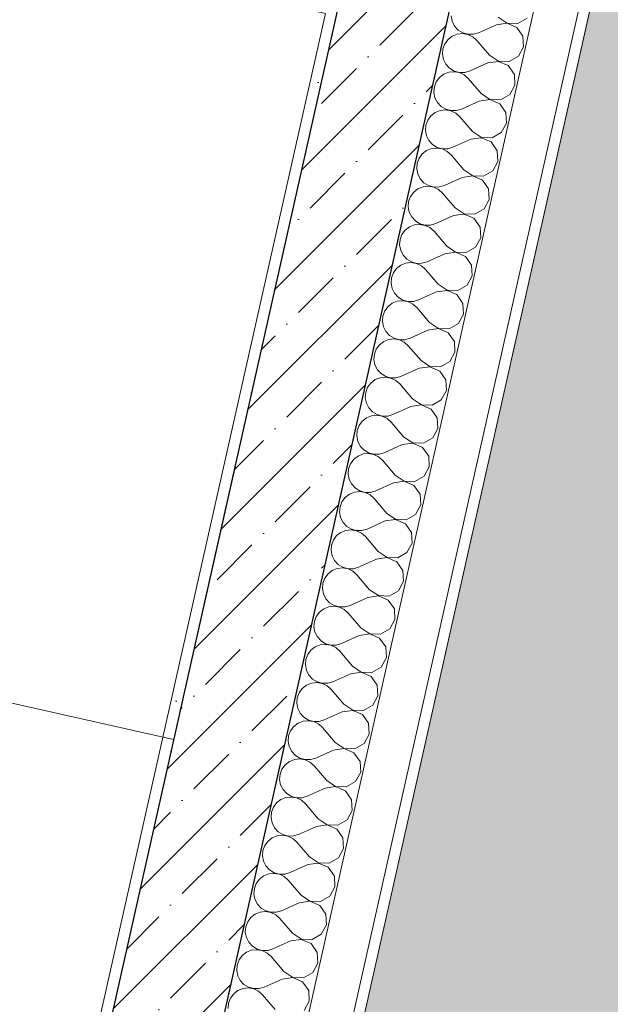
# Model space of a CAD drawing. Header units: millimetres. Extents: x -6990773 to -6682839, y 6117771 to 6220266.
# Tile 74 of 154: x -6941721 to -6940643, y 6143345 to 6145143. Entities that reach past the tile are written whole.
import ezdxf
from ezdxf.enums import TextEntityAlignment as Align

# ---------------------------------------------------------------- set-up
doc = ezdxf.new("R2010")
doc.units = ezdxf.units.MM
doc.header["$MEASUREMENT"] = 0
doc.linetypes.add('Штрихпунктирная', pattern=[670.277762, 352.777767, -176.388884, 0, -141.111112])
for name, color, linetype, lineweight in [('0_Ном._пера__120', 7, 'Continuous', 0), ('АР-Стены_внешние_.АР_Ном._пера__1', 7, 'Continuous', 30), ('АР-Чертеж-Оси_Осевые размеры.АР_Ном._пера__120', 7, 'Continuous', 0), ('Кровля_Ном._пера__101', 252, 'Continuous', 0), ('Кровля_Ном._пера__120', 7, 'Continuous', 0)]:
    doc.layers.add(name, color=color, linetype=linetype, lineweight=lineweight)
for name, color, linetype in [('S - МОП.АР', 7, 'Continuous'), ('АР-Стены_внешние_.АР', 7, 'Continuous'), ('АР-Чертеж-Оси_Осевые размеры.АР', 7, 'Continuous')]:
    doc.layers.add(name, color=color, linetype=linetype)
doc.styles.add('РЎР“Р•РќР•Р\xa0Р\x98Р\xa0_РЎРўР\x98Р›Р¬_4', font='GOTHIC.TTF')

# ---------------------------------------------------------------- blocks, each defined once
blk = doc.blocks.new('*X353', base_point=(-6338927.2, 6562677.8))
at = {"layer": 'АР-Стены_внешние_.АР_Ном._пера__1', "color": 7, "linetype": 'Continuous', "lineweight": 0}
for p, q in [((-6940933.6, 6145149.5), (-6940931.7, 6145139.8)), ((-6940931.7, 6145139.8), (-6940927.3, 6145131.1)), ((-6940831.4, 6145136.4), (-6940850.8, 6145133.6)), ((-6940847.6, 6145147.5), (-6940831.4, 6145136.7)), ((-6940831.4, 6145136.7), (-6940811.9, 6145136)), ((-6940813.5, 6145128.7), (-6940831.4, 6145136.4)), ((-6940811.9, 6145136), (-6940794.9, 6145145.7)), ((-6940927.3, 6145131.1), (-6940920.6, 6145123.8)), ((-6940920.6, 6145123.8), (-6940912.1, 6145118.7)), ((-6940912.1, 6145118.7), (-6940902.6, 6145116.1)), ((-6940892.8, 6145116.2), (-6940883.3, 6145118.9)), ((-6940850.8, 6145133.6), (-6940883.3, 6145118.9)), ((-6940802.4, 6145112.7), (-6940813.5, 6145128.7)), ((-6940939.2, 6145106.8), (-6940945, 6145098.9)), ((-6940931.4, 6145112.8), (-6940939.2, 6145106.8)), ((-6940922.2, 6145116.5), (-6940931.4, 6145112.8)), ((-6940912.4, 6145117.5), (-6940922.2, 6145116.5)), ((-6940902.7, 6145115.8), (-6940912.4, 6145117.5)), ((-6940893.8, 6145111.5), (-6940902.7, 6145115.8)), ((-6940902.6, 6145116.1), (-6940892.8, 6145116.2)), ((-6940886.5, 6145105), (-6940893.8, 6145111.5)), ((-6940863.3, 6145077.8), (-6940886.5, 6145105)), ((-6940801.3, 6145093.2), (-6940802.4, 6145112.7)), ((-6940948.5, 6145089.6), (-6940949.3, 6145079.8)), ((-6940945, 6145098.9), (-6940948.5, 6145089.6)), ((-6940810.6, 6145076), (-6940801.3, 6145093.2)), ((-6940949.3, 6145079.8), (-6940947.4, 6145070.1)), ((-6940947.4, 6145070.1), (-6940942.9, 6145061.4)), ((-6940847.1, 6145066.7), (-6940866.4, 6145063.9)), ((-6940863.3, 6145077.8), (-6940847, 6145067)), ((-6940829.2, 6145059), (-6940847.1, 6145066.7)), ((-6940847, 6145067), (-6940827.5, 6145066.3)), ((-6940827.5, 6145066.3), (-6940810.6, 6145076)), ((-6940937.9, 6145046.8), (-6940947, 6145043.1)), ((-6940942.9, 6145061.4), (-6940936.2, 6145054.1)), ((-6940928.1, 6145047.8), (-6940937.9, 6145046.8)), ((-6940936.2, 6145054.1), (-6940927.8, 6145049)), ((-6940918.4, 6145046.1), (-6940928.1, 6145047.8)), ((-6940927.8, 6145049), (-6940918.3, 6145046.4)), ((-6940909.5, 6145041.8), (-6940918.4, 6145046.1)), ((-6940918.3, 6145046.4), (-6940908.4, 6145046.5)), ((-6940908.4, 6145046.5), (-6940899, 6145049.2)), ((-6940866.4, 6145063.9), (-6940899, 6145049.2)), ((-6940818, 6145043), (-6940829.2, 6145059)), ((-6940960.7, 6145029.2), (-6940964.1, 6145019.9)), ((-6940954.8, 6145037.1), (-6940960.7, 6145029.2)), ((-6940947, 6145043.1), (-6940954.8, 6145037.1)), ((-6940902.1, 6145035.3), (-6940909.5, 6145041.8)), ((-6940878.9, 6145008.1), (-6940902.1, 6145035.3)), ((-6940816.9, 6145023.5), (-6940818, 6145043)), ((-6940964.1, 6145019.9), (-6940964.9, 6145010.1)), ((-6940964.9, 6145010.1), (-6940963, 6145000.4)), ((-6940826.2, 6145006.3), (-6940816.9, 6145023.5)), ((-6940963, 6145000.4), (-6940958.6, 6144991.7)), ((-6940882.1, 6144994.2), (-6940914.6, 6144979.5)), ((-6940862.7, 6144997), (-6940882.1, 6144994.2)), ((-6940878.9, 6145008.1), (-6940862.7, 6144997.3)), ((-6940862.7, 6144997.3), (-6940843.2, 6144996.6)), ((-6940844.8, 6144989.3), (-6940862.7, 6144997)), ((-6940843.2, 6144996.6), (-6940826.2, 6145006.3)), ((-6940953.5, 6144977.1), (-6940962.7, 6144973.4)), ((-6940958.6, 6144991.7), (-6940951.9, 6144984.4)), ((-6940943.7, 6144978.1), (-6940953.5, 6144977.1)), ((-6940951.9, 6144984.4), (-6940943.4, 6144979.3)), ((-6940934, 6144976.4), (-6940943.7, 6144978.1)), ((-6940943.4, 6144979.3), (-6940933.9, 6144976.7)), ((-6940925.1, 6144972.1), (-6940934, 6144976.4)), ((-6940933.9, 6144976.7), (-6940924.1, 6144976.8)), ((-6940924.1, 6144976.8), (-6940914.6, 6144979.5)), ((-6940833.7, 6144973.3), (-6940844.8, 6144989.3)), ((-6940976.3, 6144959.5), (-6940979.8, 6144950.2)), ((-6940970.5, 6144967.4), (-6940976.3, 6144959.5)), ((-6940962.7, 6144973.4), (-6940970.5, 6144967.4)), ((-6940917.8, 6144965.6), (-6940925.1, 6144972.1)), ((-6940894.6, 6144938.4), (-6940917.8, 6144965.6)), ((-6940832.6, 6144953.8), (-6940833.7, 6144973.3)), ((-6940979.8, 6144950.2), (-6940980.6, 6144940.4)), ((-6940980.6, 6144940.4), (-6940978.7, 6144930.8)), ((-6940894.6, 6144938.4), (-6940878.3, 6144927.6)), ((-6940841.9, 6144936.6), (-6940832.6, 6144953.8)), ((-6940978.7, 6144930.8), (-6940974.2, 6144922)), ((-6940974.2, 6144922), (-6940967.5, 6144914.8)), ((-6940897.7, 6144924.5), (-6940930.3, 6144909.8)), ((-6940878.4, 6144927.3), (-6940897.7, 6144924.5)), ((-6940860.5, 6144919.6), (-6940878.4, 6144927.3)), ((-6940878.3, 6144927.6), (-6940858.8, 6144926.9)), ((-6940858.8, 6144926.9), (-6940841.9, 6144936.6)), ((-6940978.3, 6144903.7), (-6940986.1, 6144897.7)), ((-6940969.2, 6144907.4), (-6940978.3, 6144903.7)), ((-6940959.4, 6144908.4), (-6940969.2, 6144907.4)), ((-6940967.5, 6144914.8), (-6940959.1, 6144909.6)), ((-6940949.7, 6144906.7), (-6940959.4, 6144908.4)), ((-6940959.1, 6144909.6), (-6940949.6, 6144907)), ((-6940940.8, 6144902.4), (-6940949.7, 6144906.7)), ((-6940949.6, 6144907), (-6940939.7, 6144907.1)), ((-6940933.4, 6144895.9), (-6940940.8, 6144902.4)), ((-6940939.7, 6144907.1), (-6940930.3, 6144909.8)), ((-6940849.3, 6144903.6), (-6940860.5, 6144919.6)), ((-6940848.2, 6144884.1), (-6940849.3, 6144903.6)), ((-6940992, 6144889.8), (-6940995.4, 6144880.6)), ((-6940986.1, 6144897.7), (-6940992, 6144889.8)), ((-6940910.2, 6144868.7), (-6940933.4, 6144895.9)), ((-6940995.4, 6144880.6), (-6940996.2, 6144870.7)), ((-6940996.2, 6144870.7), (-6940994.3, 6144861.1)), ((-6940910.2, 6144868.7), (-6940894, 6144857.9)), ((-6940874.5, 6144857.3), (-6940857.5, 6144866.9)), ((-6940857.5, 6144866.9), (-6940848.2, 6144884.1)), ((-6940994.3, 6144861.1), (-6940989.9, 6144852.3)), ((-6940989.9, 6144852.3), (-6940983.2, 6144845.1)), ((-6940913.4, 6144854.8), (-6940945.9, 6144840.2)), ((-6940894, 6144857.6), (-6940913.4, 6144854.8)), ((-6940894, 6144857.9), (-6940874.5, 6144857.3)), ((-6940876.1, 6144849.9), (-6940894, 6144857.6)), ((-6940865, 6144833.9), (-6940876.1, 6144849.9)), ((-6940994, 6144834), (-6941001.8, 6144828)), ((-6940984.8, 6144837.7), (-6940994, 6144834)), ((-6940975, 6144838.7), (-6940984.8, 6144837.7)), ((-6940983.2, 6144845.1), (-6940974.7, 6144839.9)), ((-6940965.3, 6144837), (-6940975, 6144838.7)), ((-6940974.7, 6144839.9), (-6940965.2, 6144837.3)), ((-6940956.4, 6144832.8), (-6940965.3, 6144837)), ((-6940965.2, 6144837.3), (-6940955.4, 6144837.4)), ((-6940949.1, 6144826.2), (-6940956.4, 6144832.8)), ((-6940955.4, 6144837.4), (-6940945.9, 6144840.2)), ((-6940863.9, 6144814.4), (-6940865, 6144833.9)), ((-6941007.6, 6144820.1), (-6941011.1, 6144810.9)), ((-6941001.8, 6144828), (-6941007.6, 6144820.1)), ((-6940925.9, 6144799), (-6940949.1, 6144826.2)), ((-6940873.2, 6144797.3), (-6940863.9, 6144814.4)), ((-6941011.1, 6144810.9), (-6941011.9, 6144801)), ((-6941011.9, 6144801), (-6941010, 6144791.4)), ((-6940925.9, 6144799), (-6940909.6, 6144788.2)), ((-6940890.1, 6144787.6), (-6940873.2, 6144797.3)), ((-6941010, 6144791.4), (-6941005.5, 6144782.6)), ((-6941005.5, 6144782.6), (-6940998.8, 6144775.4)), ((-6940929, 6144785.1), (-6940961.6, 6144770.5)), ((-6940909.7, 6144787.9), (-6940929, 6144785.1)), ((-6940891.8, 6144780.2), (-6940909.7, 6144787.9)), ((-6940909.6, 6144788.2), (-6940890.1, 6144787.6)), ((-6940880.6, 6144764.2), (-6940891.8, 6144780.2)), ((-6941009.6, 6144764.3), (-6941017.4, 6144758.3)), ((-6941000.5, 6144768), (-6941009.6, 6144764.3)), ((-6940990.7, 6144769), (-6941000.5, 6144768)), ((-6940998.8, 6144775.4), (-6940990.4, 6144770.2)), ((-6940981, 6144767.3), (-6940990.7, 6144769)), ((-6940990.4, 6144770.2), (-6940980.9, 6144767.6)), ((-6940972.1, 6144763.1), (-6940981, 6144767.3)), ((-6940980.9, 6144767.6), (-6940971, 6144767.7)), ((-6940964.7, 6144756.5), (-6940972.1, 6144763.1)), ((-6940971, 6144767.7), (-6940961.6, 6144770.5)), ((-6940879.5, 6144744.7), (-6940880.6, 6144764.2)), ((-6941026.7, 6144741.2), (-6941027.5, 6144731.3)), ((-6941023.3, 6144750.4), (-6941026.7, 6144741.2)), ((-6941017.4, 6144758.3), (-6941023.3, 6144750.4)), ((-6940941.5, 6144729.4), (-6940964.7, 6144756.5)), ((-6940888.8, 6144727.6), (-6940879.5, 6144744.7)), ((-6941027.5, 6144731.3), (-6941025.6, 6144721.7)), ((-6940941.5, 6144729.4), (-6940925.3, 6144718.5)), ((-6940905.8, 6144717.9), (-6940888.8, 6144727.6)), ((-6941025.6, 6144721.7), (-6941021.2, 6144712.9)), ((-6941021.2, 6144712.9), (-6941014.5, 6144705.7)), ((-6941014.5, 6144705.7), (-6941006, 6144700.6)), ((-6940944.7, 6144715.4), (-6940977.2, 6144700.8)), ((-6940925.4, 6144718.3), (-6940944.7, 6144715.4)), ((-6940907.4, 6144710.5), (-6940925.4, 6144718.3)), ((-6940925.3, 6144718.5), (-6940905.8, 6144717.9)), ((-6940896.3, 6144694.5), (-6940907.4, 6144710.5)), ((-6941033.1, 6144688.6), (-6941038.9, 6144680.7)), ((-6941025.3, 6144694.6), (-6941033.1, 6144688.6)), ((-6941016.1, 6144698.3), (-6941025.3, 6144694.6)), ((-6941006.3, 6144699.3), (-6941016.1, 6144698.3)), ((-6940996.6, 6144697.7), (-6941006.3, 6144699.3)), ((-6941006, 6144700.6), (-6940996.5, 6144697.9)), ((-6940987.7, 6144693.4), (-6940996.6, 6144697.7)), ((-6940996.5, 6144697.9), (-6940986.7, 6144698)), ((-6940980.4, 6144686.8), (-6940987.7, 6144693.4)), ((-6940986.7, 6144698), (-6940977.2, 6144700.8)), ((-6940957.2, 6144659.7), (-6940980.4, 6144686.8)), ((-6940895.2, 6144675), (-6940896.3, 6144694.5)), ((-6941042.4, 6144671.5), (-6941043.2, 6144661.7)), ((-6941038.9, 6144680.7), (-6941042.4, 6144671.5)), ((-6940904.5, 6144657.9), (-6940895.2, 6144675)), ((-6941043.2, 6144661.7), (-6941041.3, 6144652)), ((-6941041.3, 6144652), (-6941036.8, 6144643.2)), ((-6940957.2, 6144659.7), (-6940940.9, 6144648.8)), ((-6940921.4, 6144648.2), (-6940904.5, 6144657.9)), ((-6941036.8, 6144643.2), (-6941030.1, 6144636)), ((-6941030.1, 6144636), (-6941021.7, 6144630.9)), ((-6940960.3, 6144645.7), (-6940992.9, 6144631.1)), ((-6940941, 6144648.6), (-6940960.3, 6144645.7)), ((-6940923.1, 6144640.8), (-6940941, 6144648.6)), ((-6940940.9, 6144648.8), (-6940921.4, 6144648.2)), ((-6940911.9, 6144624.8), (-6940923.1, 6144640.8)), ((-6941048.7, 6144618.9), (-6941054.6, 6144611)), ((-6941040.9, 6144625), (-6941048.7, 6144618.9)), ((-6941031.8, 6144628.6), (-6941040.9, 6144625)), ((-6941022, 6144629.6), (-6941031.8, 6144628.6)), ((-6941012.3, 6144628), (-6941022, 6144629.6)), ((-6941021.7, 6144630.9), (-6941012.2, 6144628.2)), ((-6941003.4, 6144623.7), (-6941012.3, 6144628)), ((-6941012.2, 6144628.2), (-6941002.3, 6144628.3)), ((-6940996, 6144617.1), (-6941003.4, 6144623.7)), ((-6941002.3, 6144628.3), (-6940992.9, 6144631.1)), ((-6940972.8, 6144590), (-6940996, 6144617.1)), ((-6940910.8, 6144605.3), (-6940911.9, 6144624.8)), ((-6941058, 6144601.8), (-6941058.8, 6144592)), ((-6941054.6, 6144611), (-6941058, 6144601.8)), ((-6940920.1, 6144588.2), (-6940910.8, 6144605.3)), ((-6941058.8, 6144592), (-6941056.9, 6144582.3)), ((-6941056.9, 6144582.3), (-6941052.5, 6144573.5)), ((-6940956.7, 6144578.9), (-6940976, 6144576)), ((-6940972.8, 6144590), (-6940956.6, 6144579.1)), ((-6940938.7, 6144571.1), (-6940956.7, 6144578.9)), ((-6940956.6, 6144579.1), (-6940937.1, 6144578.5)), ((-6940937.1, 6144578.5), (-6940920.1, 6144588.2)), ((-6941052.5, 6144573.5), (-6941045.8, 6144566.3)), ((-6941045.8, 6144566.3), (-6941037.4, 6144561.2)), ((-6941037.4, 6144561.2), (-6941027.9, 6144558.5)), ((-6941018, 6144558.6), (-6941008.5, 6144561.4)), ((-6940976, 6144576), (-6941008.5, 6144561.4)), ((-6940927.6, 6144555.1), (-6940938.7, 6144571.1)), ((-6941064.4, 6144549.2), (-6941070.2, 6144541.3)), ((-6941056.6, 6144555.3), (-6941064.4, 6144549.2)), ((-6941047.4, 6144558.9), (-6941056.6, 6144555.3)), ((-6941037.6, 6144560), (-6941047.4, 6144558.9)), ((-6941027.9, 6144558.3), (-6941037.6, 6144560)), ((-6941027.9, 6144558.5), (-6941018, 6144558.6)), ((-6941019, 6144554), (-6941027.9, 6144558.3)), ((-6941011.7, 6144547.4), (-6941019, 6144554)), ((-6940988.5, 6144520.3), (-6941011.7, 6144547.4)), ((-6940926.5, 6144535.6), (-6940927.6, 6144555.1)), ((-6941073.7, 6144532.1), (-6941074.5, 6144522.3)), ((-6941070.2, 6144541.3), (-6941073.7, 6144532.1)), ((-6940935.8, 6144518.5), (-6940926.5, 6144535.6)), ((-6941074.5, 6144522.3), (-6941072.6, 6144512.6)), ((-6941072.6, 6144512.6), (-6941068.1, 6144503.8)), ((-6940972.3, 6144509.2), (-6940991.6, 6144506.3)), ((-6940988.5, 6144520.3), (-6940972.2, 6144509.5)), ((-6940954.4, 6144501.4), (-6940972.3, 6144509.2)), ((-6940972.2, 6144509.5), (-6940952.7, 6144508.8)), ((-6940952.7, 6144508.8), (-6940935.8, 6144518.5)), ((-6941063.1, 6144489.2), (-6941072.2, 6144485.6)), ((-6941068.1, 6144503.8), (-6941061.4, 6144496.6)), ((-6941053.3, 6144490.3), (-6941063.1, 6144489.2)), ((-6941061.4, 6144496.6), (-6941053, 6144491.5)), ((-6941043.6, 6144488.6), (-6941053.3, 6144490.3)), ((-6941053, 6144491.5), (-6941043.5, 6144488.9)), ((-6941043.5, 6144488.9), (-6941033.7, 6144488.9)), ((-6941033.7, 6144488.9), (-6941024.2, 6144491.7)), ((-6940991.6, 6144506.3), (-6941024.2, 6144491.7)), ((-6940943.2, 6144485.4), (-6940954.4, 6144501.4)), ((-6941085.9, 6144471.6), (-6941089.3, 6144462.4)), ((-6941080, 6144479.5), (-6941085.9, 6144471.6)), ((-6941072.2, 6144485.6), (-6941080, 6144479.5)), ((-6941034.7, 6144484.3), (-6941043.6, 6144488.6)), ((-6941027.3, 6144477.8), (-6941034.7, 6144484.3)), ((-6941004.1, 6144450.6), (-6941027.3, 6144477.8)), ((-6940942.1, 6144465.9), (-6940943.2, 6144485.4)), ((-6941089.3, 6144462.4), (-6941090.2, 6144452.6)), ((-6940951.4, 6144448.8), (-6940942.1, 6144465.9)), ((-6941090.2, 6144452.6), (-6941088.2, 6144442.9)), ((-6941088.2, 6144442.9), (-6941083.8, 6144434.1)), ((-6941007.3, 6144436.6), (-6941039.8, 6144422)), ((-6940988, 6144439.5), (-6941007.3, 6144436.6)), ((-6941004.1, 6144450.6), (-6940987.9, 6144439.8)), ((-6940970, 6144431.7), (-6940988, 6144439.5)), ((-6940987.9, 6144439.8), (-6940968.4, 6144439.1)), ((-6940968.4, 6144439.1), (-6940951.4, 6144448.8)), ((-6941078.7, 6144419.5), (-6941087.9, 6144415.9)), ((-6941083.8, 6144434.1), (-6941077.1, 6144426.9)), ((-6941068.9, 6144420.6), (-6941078.7, 6144419.5)), ((-6941077.1, 6144426.9), (-6941068.7, 6144421.8)), ((-6941059.2, 6144418.9), (-6941068.9, 6144420.6)), ((-6941068.7, 6144421.8), (-6941059.2, 6144419.2)), ((-6941059.2, 6144419.2), (-6941049.3, 6144419.2)), ((-6941050.3, 6144414.6), (-6941059.2, 6144418.9)), ((-6941049.3, 6144419.2), (-6941039.8, 6144422)), ((-6940958.9, 6144415.7), (-6940970, 6144431.7)), ((-6941101.5, 6144401.9), (-6941105, 6144392.7)), ((-6941095.7, 6144409.9), (-6941101.5, 6144401.9)), ((-6941087.9, 6144415.9), (-6941095.7, 6144409.9)), ((-6941043, 6144408.1), (-6941050.3, 6144414.6)), ((-6941019.8, 6144380.9), (-6941043, 6144408.1)), ((-6940957.8, 6144396.2), (-6940958.9, 6144415.7)), ((-6941105, 6144392.7), (-6941105.8, 6144382.9)), ((-6941105.8, 6144382.9), (-6941103.9, 6144373.2)), ((-6940967.1, 6144379.1), (-6940957.8, 6144396.2)), ((-6941103.9, 6144373.2), (-6941099.4, 6144364.4)), ((-6941099.4, 6144364.4), (-6941092.7, 6144357.2)), ((-6941022.9, 6144367), (-6941055.5, 6144352.3)), ((-6941003.6, 6144369.8), (-6941022.9, 6144367)), ((-6941019.8, 6144380.9), (-6941003.5, 6144370.1)), ((-6940985.7, 6144362), (-6941003.6, 6144369.8)), ((-6941003.5, 6144370.1), (-6940984, 6144369.4)), ((-6940984, 6144369.4), (-6940967.1, 6144379.1)), ((-6941103.5, 6144346.2), (-6941111.3, 6144340.2)), ((-6941094.4, 6144349.9), (-6941103.5, 6144346.2)), ((-6941084.6, 6144350.9), (-6941094.4, 6144349.9)), ((-6941092.7, 6144357.2), (-6941084.3, 6144352.1)), ((-6941074.9, 6144349.2), (-6941084.6, 6144350.9)), ((-6941084.3, 6144352.1), (-6941074.8, 6144349.5)), ((-6941066, 6144344.9), (-6941074.9, 6144349.2)), ((-6941074.8, 6144349.5), (-6941065, 6144349.5)), ((-6941065, 6144349.5), (-6941055.5, 6144352.3)), ((-6940974.5, 6144346), (-6940985.7, 6144362)), ((-6940973.4, 6144326.6), (-6940974.5, 6144346)), ((-6941117.2, 6144332.2), (-6941120.6, 6144323)), ((-6941111.3, 6144340.2), (-6941117.2, 6144332.2)), ((-6941058.6, 6144338.4), (-6941066, 6144344.9)), ((-6941035.4, 6144311.2), (-6941058.6, 6144338.4)), ((-6941120.6, 6144323), (-6941121.5, 6144313.2)), ((-6941121.5, 6144313.2), (-6941119.6, 6144303.5)), ((-6941035.4, 6144311.2), (-6941019.2, 6144300.4)), ((-6940999.7, 6144299.7), (-6940982.7, 6144309.4)), ((-6940982.7, 6144309.4), (-6940973.4, 6144326.6)), ((-6941119.6, 6144303.5), (-6941115.1, 6144294.7)), ((-6941115.1, 6144294.7), (-6941108.4, 6144287.5)), ((-6941038.6, 6144297.3), (-6941071.1, 6144282.6)), ((-6941019.3, 6144300.1), (-6941038.6, 6144297.3)), ((-6941001.3, 6144292.4), (-6941019.3, 6144300.1)), ((-6941019.2, 6144300.4), (-6940999.7, 6144299.7)), ((-6940990.2, 6144276.3), (-6941001.3, 6144292.4)), ((-6941119.2, 6144276.5), (-6941127, 6144270.5)), ((-6941110, 6144280.2), (-6941119.2, 6144276.5)), ((-6941100.2, 6144281.2), (-6941110, 6144280.2)), ((-6941108.4, 6144287.5), (-6941100, 6144282.4)), ((-6941090.5, 6144279.5), (-6941100.2, 6144281.2)), ((-6941100, 6144282.4), (-6941090.5, 6144279.8)), ((-6941090.5, 6144279.8), (-6941080.6, 6144279.8)), ((-6941081.6, 6144275.2), (-6941090.5, 6144279.5)), ((-6941074.3, 6144268.7), (-6941081.6, 6144275.2)), ((-6941080.6, 6144279.8), (-6941071.1, 6144282.6)), ((-6940989.1, 6144256.9), (-6940990.2, 6144276.3)), ((-6941132.8, 6144262.5), (-6941136.3, 6144253.3)), ((-6941127, 6144270.5), (-6941132.8, 6144262.5)), ((-6941051.1, 6144241.5), (-6941074.3, 6144268.7)), ((-6940998.4, 6144239.7), (-6940989.1, 6144256.9)), ((-6941136.3, 6144253.3), (-6941137.1, 6144243.5)), ((-6941137.1, 6144243.5), (-6941135.2, 6144233.8)), ((-6941051.1, 6144241.5), (-6941034.9, 6144230.7)), ((-6941015.3, 6144230), (-6940998.4, 6144239.7)), ((-6941135.2, 6144233.8), (-6941130.7, 6144225)), ((-6941130.7, 6144225), (-6941124, 6144217.8)), ((-6941054.2, 6144227.6), (-6941086.8, 6144212.9)), ((-6941034.9, 6144230.4), (-6941054.2, 6144227.6)), ((-6941034.9, 6144230.7), (-6941015.3, 6144230)), ((-6941017, 6144222.7), (-6941034.9, 6144230.4)), ((-6941005.8, 6144206.7), (-6941017, 6144222.7)), ((-6941134.8, 6144206.8), (-6941142.6, 6144200.8)), ((-6941125.7, 6144210.5), (-6941134.8, 6144206.8)), ((-6941115.9, 6144211.5), (-6941125.7, 6144210.5)), ((-6941124, 6144217.8), (-6941115.6, 6144212.7)), ((-6941106.2, 6144209.8), (-6941115.9, 6144211.5)), ((-6941115.6, 6144212.7), (-6941106.1, 6144210.1)), ((-6941097.3, 6144205.5), (-6941106.2, 6144209.8)), ((-6941106.1, 6144210.1), (-6941096.3, 6144210.2)), ((-6941089.9, 6144199), (-6941097.3, 6144205.5)), ((-6941096.3, 6144210.2), (-6941086.8, 6144212.9)), ((-6941004.7, 6144187.2), (-6941005.8, 6144206.7)), ((-6941151.9, 6144183.6), (-6941152.8, 6144173.8)), ((-6941148.5, 6144192.8), (-6941151.9, 6144183.6)), ((-6941142.6, 6144200.8), (-6941148.5, 6144192.8)), ((-6941066.7, 6144171.8), (-6941089.9, 6144199)), ((-6941014.1, 6144170), (-6941004.7, 6144187.2)), ((-6941152.8, 6144173.8), (-6941150.9, 6144164.1)), ((-6941066.7, 6144171.8), (-6941050.5, 6144161)), ((-6941031, 6144160.3), (-6941014.1, 6144170)), ((-6941150.9, 6144164.1), (-6941146.4, 6144155.4)), ((-6941146.4, 6144155.4), (-6941139.7, 6144148.1)), ((-6941139.7, 6144148.1), (-6941131.3, 6144143)), ((-6941069.9, 6144157.9), (-6941102.5, 6144143.2)), ((-6941050.6, 6144160.7), (-6941069.9, 6144157.9)), ((-6941032.6, 6144153), (-6941050.6, 6144160.7)), ((-6941050.5, 6144161), (-6941031, 6144160.3)), ((-6941021.5, 6144137), (-6941032.6, 6144153)), ((-6941158.3, 6144131.1), (-6941164.1, 6144123.2)), ((-6941150.5, 6144137.1), (-6941158.3, 6144131.1)), ((-6941141.3, 6144140.8), (-6941150.5, 6144137.1)), ((-6941131.5, 6144141.8), (-6941141.3, 6144140.8)), ((-6941121.8, 6144140.1), (-6941131.5, 6144141.8)), ((-6941131.3, 6144143), (-6941121.8, 6144140.4)), ((-6941121.8, 6144140.4), (-6941111.9, 6144140.5)), ((-6941113, 6144135.8), (-6941121.8, 6144140.1)), ((-6941105.6, 6144129.3), (-6941113, 6144135.8)), ((-6941111.9, 6144140.5), (-6941102.5, 6144143.2)), ((-6941020.4, 6144117.5), (-6941021.5, 6144137)), ((-6941167.6, 6144113.9), (-6941168.4, 6144104.1)), ((-6941164.1, 6144123.2), (-6941167.6, 6144113.9)), ((-6941082.4, 6144102.1), (-6941105.6, 6144129.3)), ((-6941029.7, 6144100.3), (-6941020.4, 6144117.5)), ((-6941168.4, 6144104.1), (-6941166.5, 6144094.4)), ((-6941166.5, 6144094.4), (-6941162, 6144085.7)), ((-6941082.4, 6144102.1), (-6941066.2, 6144091.3)), ((-6941046.6, 6144090.6), (-6941029.7, 6144100.3)), ((-6941162, 6144085.7), (-6941155.3, 6144078.4)), ((-6941155.3, 6144078.4), (-6941146.9, 6144073.3)), ((-6941085.5, 6144088.2), (-6941118.1, 6144073.5)), ((-6941066.2, 6144091), (-6941085.5, 6144088.2)), ((-6941066.2, 6144091.3), (-6941046.6, 6144090.6)), ((-6941048.3, 6144083.3), (-6941066.2, 6144091)), ((-6941037.1, 6144067.3), (-6941048.3, 6144083.3)), ((-6941173.9, 6144061.4), (-6941179.8, 6144053.5)), ((-6941166.1, 6144067.4), (-6941173.9, 6144061.4)), ((-6941157, 6144071.1), (-6941166.1, 6144067.4)), ((-6941147.2, 6144072.1), (-6941157, 6144071.1)), ((-6941137.5, 6144070.4), (-6941147.2, 6144072.1)), ((-6941146.9, 6144073.3), (-6941137.4, 6144070.7)), ((-6941128.6, 6144066.1), (-6941137.5, 6144070.4)), ((-6941137.4, 6144070.7), (-6941127.6, 6144070.8)), ((-6941121.2, 6144059.6), (-6941128.6, 6144066.1)), ((-6941127.6, 6144070.8), (-6941118.1, 6144073.5)), ((-6941098.1, 6144032.4), (-6941121.2, 6144059.6)), ((-6941036, 6144047.8), (-6941037.1, 6144067.3)), ((-6941183.2, 6144044.2), (-6941184.1, 6144034.4)), ((-6941179.8, 6144053.5), (-6941183.2, 6144044.2)), ((-6941045.4, 6144030.6), (-6941036, 6144047.8)), ((-6941184.1, 6144034.4), (-6941182.2, 6144024.8)), ((-6941182.2, 6144024.8), (-6941177.7, 6144016)), ((-6941098.1, 6144032.4), (-6941081.8, 6144021.6)), ((-6941081.8, 6144021.6), (-6941062.3, 6144020.9)), ((-6941062.3, 6144020.9), (-6941045.4, 6144030.6)), ((-6941177.7, 6144016), (-6941171, 6144008.7)), ((-6941171, 6144008.7), (-6941162.6, 6144003.6)), ((-6941162.6, 6144003.6), (-6941153.1, 6144001)), ((-6941143.2, 6144001.1), (-6941133.8, 6144003.8)), ((-6941101.2, 6144018.5), (-6941133.8, 6144003.8)), ((-6941081.9, 6144021.3), (-6941101.2, 6144018.5)), ((-6941064, 6144013.6), (-6941081.9, 6144021.3)), ((-6941052.8, 6143997.6), (-6941064, 6144013.6)), ((-6941189.6, 6143991.7), (-6941195.4, 6143983.8)), ((-6941181.8, 6143997.7), (-6941189.6, 6143991.7)), ((-6941172.6, 6144001.4), (-6941181.8, 6143997.7)), ((-6941162.8, 6144002.4), (-6941172.6, 6144001.4)), ((-6941153.1, 6144000.7), (-6941162.8, 6144002.4)), ((-6941153.1, 6144001), (-6941143.2, 6144001.1)), ((-6941144.3, 6143996.4), (-6941153.1, 6144000.7)), ((-6941136.9, 6143989.9), (-6941144.3, 6143996.4)), ((-6941113.7, 6143962.7), (-6941136.9, 6143989.9)), ((-6941051.7, 6143978.1), (-6941052.8, 6143997.6)), ((-6941198.9, 6143974.5), (-6941199.7, 6143964.7)), ((-6941195.4, 6143983.8), (-6941198.9, 6143974.5)), ((-6941061, 6143960.9), (-6941051.7, 6143978.1)), ((-6941199.7, 6143964.7), (-6941197.8, 6143955.1)), ((-6941197.8, 6143955.1), (-6941193.3, 6143946.3)), ((-6941097.5, 6143951.6), (-6941116.8, 6143948.8)), ((-6941113.7, 6143962.7), (-6941097.5, 6143951.9)), ((-6941097.5, 6143951.9), (-6941078, 6143951.2)), ((-6941079.6, 6143943.9), (-6941097.5, 6143951.6)), ((-6941078, 6143951.2), (-6941061, 6143960.9)), ((-6941188.3, 6143931.7), (-6941197.4, 6143928)), ((-6941193.3, 6143946.3), (-6941186.6, 6143939.1)), ((-6941178.5, 6143932.7), (-6941188.3, 6143931.7)), ((-6941186.6, 6143939.1), (-6941178.2, 6143933.9)), ((-6941168.8, 6143931), (-6941178.5, 6143932.7)), ((-6941178.2, 6143933.9), (-6941168.7, 6143931.3)), ((-6941158.9, 6143931.4), (-6941149.4, 6143934.1)), ((-6941116.8, 6143948.8), (-6941149.4, 6143934.1)), ((-6941068.4, 6143927.9), (-6941079.6, 6143943.9)), ((-6941211.1, 6143914.1), (-6941214.6, 6143904.9)), ((-6941205.2, 6143922), (-6941211.1, 6143914.1)), ((-6941197.4, 6143928), (-6941205.2, 6143922)), ((-6941159.9, 6143926.8), (-6941168.8, 6143931)), ((-6941168.7, 6143931.3), (-6941158.9, 6143931.4)), ((-6941152.5, 6143920.2), (-6941159.9, 6143926.8)), ((-6941129.4, 6143893), (-6941152.5, 6143920.2)), ((-6941067.3, 6143908.4), (-6941068.4, 6143927.9)), ((-6941214.6, 6143904.9), (-6941215.4, 6143895)), ((-6941076.7, 6143891.2), (-6941067.3, 6143908.4)), ((-6941215.4, 6143895), (-6941213.5, 6143885.4)), ((-6941213.5, 6143885.4), (-6941209, 6143876.6)), ((-6941132.5, 6143879.1), (-6941165.1, 6143864.5)), ((-6941113.2, 6143881.9), (-6941132.5, 6143879.1)), ((-6941129.4, 6143893), (-6941113.1, 6143882.2)), ((-6941095.3, 6143874.2), (-6941113.2, 6143881.9)), ((-6941113.1, 6143882.2), (-6941093.6, 6143881.6)), ((-6941093.6, 6143881.6), (-6941076.7, 6143891.2)), ((-6941203.9, 6143862), (-6941213.1, 6143858.3)), ((-6941209, 6143876.6), (-6941202.3, 6143869.4)), ((-6941194.1, 6143863), (-6941203.9, 6143862)), ((-6941202.3, 6143869.4), (-6941193.9, 6143864.2)), ((-6941184.4, 6143861.3), (-6941194.1, 6143863)), ((-6941193.9, 6143864.2), (-6941184.4, 6143861.6)), ((-6941184.4, 6143861.6), (-6941174.5, 6143861.7)), ((-6941175.6, 6143857.1), (-6941184.4, 6143861.3)), ((-6941174.5, 6143861.7), (-6941165.1, 6143864.5)), ((-6941084.1, 6143858.2), (-6941095.3, 6143874.2)), ((-6941226.7, 6143844.4), (-6941230.2, 6143835.2)), ((-6941220.9, 6143852.3), (-6941226.7, 6143844.4)), ((-6941213.1, 6143858.3), (-6941220.9, 6143852.3)), ((-6941168.2, 6143850.5), (-6941175.6, 6143857.1)), ((-6941145, 6143823.3), (-6941168.2, 6143850.5)), ((-6941083, 6143838.7), (-6941084.1, 6143858.2)), ((-6941230.2, 6143835.2), (-6941231, 6143825.3)), ((-6941231, 6143825.3), (-6941229.1, 6143815.7)), ((-6941092.3, 6143821.6), (-6941083, 6143838.7)), ((-6941229.1, 6143815.7), (-6941224.6, 6143806.9)), ((-6941224.6, 6143806.9), (-6941217.9, 6143799.7)), ((-6941148.1, 6143809.4), (-6941180.7, 6143794.8)), ((-6941128.8, 6143812.2), (-6941148.1, 6143809.4)), ((-6941145, 6143823.3), (-6941128.8, 6143812.5)), ((-6941128.8, 6143812.5), (-6941109.3, 6143811.9)), ((-6941110.9, 6143804.5), (-6941128.8, 6143812.2)), ((-6941109.3, 6143811.9), (-6941092.3, 6143821.6)), ((-6941228.7, 6143788.6), (-6941236.5, 6143782.6)), ((-6941219.6, 6143792.3), (-6941228.7, 6143788.6)), ((-6941209.8, 6143793.3), (-6941219.6, 6143792.3)), ((-6941217.9, 6143799.7), (-6941209.5, 6143794.6)), ((-6941200.1, 6143791.6), (-6941209.8, 6143793.3)), ((-6941209.5, 6143794.6), (-6941200, 6143791.9)), ((-6941191.2, 6143787.4), (-6941200.1, 6143791.6)), ((-6941200, 6143791.9), (-6941190.2, 6143792)), ((-6941190.2, 6143792), (-6941180.7, 6143794.8)), ((-6941099.7, 6143788.5), (-6941110.9, 6143804.5)), ((-6941098.6, 6143769), (-6941099.7, 6143788.5)), ((-6941242.4, 6143774.7), (-6941245.9, 6143765.5)), ((-6941236.5, 6143782.6), (-6941242.4, 6143774.7)), ((-6941183.8, 6143780.8), (-6941191.2, 6143787.4)), ((-6941160.7, 6143753.7), (-6941183.8, 6143780.8)), ((-6941245.9, 6143765.5), (-6941246.7, 6143755.6)), ((-6941246.7, 6143755.6), (-6941244.8, 6143746)), ((-6941160.7, 6143753.7), (-6941144.4, 6143742.8)), ((-6941124.9, 6143742.2), (-6941108, 6143751.9)), ((-6941108, 6143751.9), (-6941098.6, 6143769)), ((-6941244.8, 6143746), (-6941240.3, 6143737.2)), ((-6941240.3, 6143737.2), (-6941233.6, 6143730)), ((-6941163.8, 6143739.7), (-6941196.4, 6143725.1)), ((-6941144.5, 6143742.6), (-6941163.8, 6143739.7)), ((-6941126.6, 6143734.8), (-6941144.5, 6143742.6)), ((-6941144.4, 6143742.8), (-6941124.9, 6143742.2)), ((-6941115.4, 6143718.8), (-6941126.6, 6143734.8)), ((-6941244.4, 6143719), (-6941252.2, 6143712.9)), ((-6941235.2, 6143722.6), (-6941244.4, 6143719)), ((-6941225.4, 6143723.6), (-6941235.2, 6143722.6)), ((-6941233.6, 6143730), (-6941225.2, 6143724.9)), ((-6941215.7, 6143722), (-6941225.4, 6143723.6)), ((-6941225.2, 6143724.9), (-6941215.7, 6143722.2)), ((-6941215.7, 6143722.2), (-6941205.8, 6143722.3)), ((-6941206.9, 6143717.7), (-6941215.7, 6143722)), ((-6941199.5, 6143711.1), (-6941206.9, 6143717.7)), ((-6941205.8, 6143722.3), (-6941196.4, 6143725.1)), ((-6941114.3, 6143699.3), (-6941115.4, 6143718.8)), ((-6941258, 6143705), (-6941261.5, 6143695.8)), ((-6941252.2, 6143712.9), (-6941258, 6143705)), ((-6941176.3, 6143684), (-6941199.5, 6143711.1)), ((-6941123.6, 6143682.2), (-6941114.3, 6143699.3)), ((-6941261.5, 6143695.8), (-6941262.3, 6143686)), ((-6941262.3, 6143686), (-6941260.4, 6143676.3)), ((-6941176.3, 6143684), (-6941160.1, 6143673.1)), ((-6941140.6, 6143672.5), (-6941123.6, 6143682.2)), ((-6941260.4, 6143676.3), (-6941255.9, 6143667.5)), ((-6941255.9, 6143667.5), (-6941249.2, 6143660.3)), ((-6941179.4, 6143670), (-6941212, 6143655.4)), ((-6941160.1, 6143672.9), (-6941179.4, 6143670)), ((-6941160.1, 6143673.1), (-6941140.6, 6143672.5)), ((-6941142.2, 6143665.1), (-6941160.1, 6143672.9)), ((-6941131, 6143649.1), (-6941142.2, 6143665.1)), ((-6941260, 6143649.3), (-6941267.8, 6143643.2)), ((-6941250.9, 6143652.9), (-6941260, 6143649.3)), ((-6941241.1, 6143654), (-6941250.9, 6143652.9)), ((-6941249.2, 6143660.3), (-6941240.8, 6143655.2)), ((-6941231.4, 6143652.3), (-6941241.1, 6143654)), ((-6941240.8, 6143655.2), (-6941231.3, 6143652.5)), ((-6941222.5, 6143648), (-6941231.4, 6143652.3)), ((-6941231.3, 6143652.5), (-6941221.5, 6143652.6)), ((-6941215.1, 6143641.4), (-6941222.5, 6143648)), ((-6941221.5, 6143652.6), (-6941212, 6143655.4)), ((-6941129.9, 6143629.6), (-6941131, 6143649.1)), ((-6941277.2, 6143626.1), (-6941278, 6143616.3)), ((-6941273.7, 6143635.3), (-6941277.2, 6143626.1)), ((-6941267.8, 6143643.2), (-6941273.7, 6143635.3)), ((-6941192, 6143614.3), (-6941215.1, 6143641.4)), ((-6941139.3, 6143612.5), (-6941129.9, 6143629.6)), ((-6941278, 6143616.3), (-6941276.1, 6143606.6)), ((-6941192, 6143614.3), (-6941175.7, 6143603.5)), ((-6941156.2, 6143602.8), (-6941139.3, 6143612.5)), ((-6941276.1, 6143606.6), (-6941271.6, 6143597.8)), ((-6941271.6, 6143597.8), (-6941264.9, 6143590.6)), ((-6941264.9, 6143590.6), (-6941256.5, 6143585.5)), ((-6941195.1, 6143600.3), (-6941227.7, 6143585.7)), ((-6941175.8, 6143603.2), (-6941195.1, 6143600.3)), ((-6941157.9, 6143595.4), (-6941175.8, 6143603.2)), ((-6941175.7, 6143603.5), (-6941156.2, 6143602.8)), ((-6941146.7, 6143579.4), (-6941157.9, 6143595.4)), ((-6941283.5, 6143573.5), (-6941289.3, 6143565.6)), ((-6941275.7, 6143579.6), (-6941283.5, 6143573.5)), ((-6941266.5, 6143583.2), (-6941275.7, 6143579.6)), ((-6941256.7, 6143584.3), (-6941266.5, 6143583.2)), ((-6941247, 6143582.6), (-6941256.7, 6143584.3)), ((-6941256.5, 6143585.5), (-6941247, 6143582.8)), ((-6941247, 6143582.8), (-6941237.1, 6143582.9)), ((-6941238.2, 6143578.3), (-6941247, 6143582.6)), ((-6941230.8, 6143571.7), (-6941238.2, 6143578.3)), ((-6941237.1, 6143582.9), (-6941227.7, 6143585.7)), ((-6941145.6, 6143559.9), (-6941146.7, 6143579.4)), ((-6941292.8, 6143556.4), (-6941293.6, 6143546.6)), ((-6941289.3, 6143565.6), (-6941292.8, 6143556.4)), ((-6941207.6, 6143544.6), (-6941230.8, 6143571.7)), ((-6941154.9, 6143542.8), (-6941145.6, 6143559.9)), ((-6941293.6, 6143546.6), (-6941291.7, 6143536.9)), ((-6941291.7, 6143536.9), (-6941287.2, 6143528.1)), ((-6941207.6, 6143544.6), (-6941191.4, 6143533.8)), ((-6941171.9, 6143533.1), (-6941154.9, 6143542.8)), ((-6941287.2, 6143528.1), (-6941280.5, 6143520.9)), ((-6941280.5, 6143520.9), (-6941272.1, 6143515.8)), ((-6941210.7, 6143530.6), (-6941243.3, 6143516)), ((-6941191.4, 6143533.5), (-6941210.7, 6143530.6)), ((-6941191.4, 6143533.8), (-6941171.9, 6143533.1)), ((-6941173.5, 6143525.7), (-6941191.4, 6143533.5)), ((-6941162.3, 6143509.7), (-6941173.5, 6143525.7)), ((-6941299.1, 6143503.8), (-6941305, 6143495.9)), ((-6941291.3, 6143509.9), (-6941299.1, 6143503.8)), ((-6941282.2, 6143513.5), (-6941291.3, 6143509.9)), ((-6941272.4, 6143514.6), (-6941282.2, 6143513.5)), ((-6941262.7, 6143512.9), (-6941272.4, 6143514.6)), ((-6941272.1, 6143515.8), (-6941262.6, 6143513.2)), ((-6941253.8, 6143508.6), (-6941262.7, 6143512.9)), ((-6941262.6, 6143513.2), (-6941252.8, 6143513.2)), ((-6941246.4, 6143502.1), (-6941253.8, 6143508.6)), ((-6941252.8, 6143513.2), (-6941243.3, 6143516)), ((-6941223.3, 6143474.9), (-6941246.4, 6143502.1)), ((-6941161.3, 6143490.2), (-6941162.3, 6143509.7)), ((-6941308.5, 6143486.7), (-6941309.3, 6143476.9)), ((-6941305, 6143495.9), (-6941308.5, 6143486.7)), ((-6941170.6, 6143473.1), (-6941161.3, 6143490.2)), ((-6941309.3, 6143476.9), (-6941307.4, 6143467.2)), ((-6941307.4, 6143467.2), (-6941302.9, 6143458.4)), ((-6941223.3, 6143474.9), (-6941207, 6143464.1)), ((-6941187.5, 6143463.4), (-6941170.6, 6143473.1)), ((-6941302.9, 6143458.4), (-6941296.2, 6143451.2)), ((-6941296.2, 6143451.2), (-6941287.8, 6143446.1)), ((-6941268.4, 6143443.5), (-6941259, 6143446.3)), ((-6941226.4, 6143460.9), (-6941259, 6143446.3)), ((-6941207.1, 6143463.8), (-6941226.4, 6143460.9)), ((-6941189.2, 6143456), (-6941207.1, 6143463.8)), ((-6941207, 6143464.1), (-6941187.5, 6143463.4)), ((-6941178, 6143440), (-6941189.2, 6143456)), ((-6941314.8, 6143434.2), (-6941320.6, 6143426.2)), ((-6941307, 6143440.2), (-6941314.8, 6143434.2)), ((-6941297.9, 6143443.8), (-6941307, 6143440.2)), ((-6941288.1, 6143444.9), (-6941297.9, 6143443.8)), ((-6941278.3, 6143443.2), (-6941288.1, 6143444.9)), ((-6941287.8, 6143446.1), (-6941278.3, 6143443.5)), ((-6941278.3, 6143443.5), (-6941268.4, 6143443.5)), ((-6941269.5, 6143438.9), (-6941278.3, 6143443.2)), ((-6941262.1, 6143432.4), (-6941269.5, 6143438.9)), ((-6941238.9, 6143405.2), (-6941262.1, 6143432.4)), ((-6941176.9, 6143420.5), (-6941178, 6143440)), ((-6941324.1, 6143417), (-6941324.9, 6143407.2)), ((-6941320.6, 6143426.2), (-6941324.1, 6143417)), ((-6941186.2, 6143403.4), (-6941176.9, 6143420.5)), ((-6941324.9, 6143407.2), (-6941323, 6143397.5)), ((-6941323, 6143397.5), (-6941318.6, 6143388.7)), ((-6941222.7, 6143394.1), (-6941242, 6143391.3)), ((-6941238.9, 6143405.2), (-6941222.7, 6143394.4)), ((-6941222.7, 6143394.4), (-6941203.2, 6143393.7)), ((-6941204.8, 6143386.3), (-6941222.7, 6143394.1)), ((-6941203.2, 6143393.7), (-6941186.2, 6143403.4)), ((-6941318.6, 6143388.7), (-6941311.9, 6143381.5)), ((-6941303.7, 6143375.2), (-6941313.5, 6143374.2)), ((-6941311.9, 6143381.5), (-6941303.4, 6143376.4)), ((-6941294, 6143373.5), (-6941303.7, 6143375.2)), ((-6941303.4, 6143376.4), (-6941293.9, 6143373.8)), ((-6941284.1, 6143373.8), (-6941274.6, 6143376.6)), ((-6941242, 6143391.3), (-6941274.6, 6143376.6)), ((-6941193.6, 6143370.3), (-6941204.8, 6143386.3)), ((-6941336.3, 6143356.5), (-6941339.8, 6143347.3)), ((-6941330.4, 6143364.5), (-6941336.3, 6143356.5)), ((-6941322.7, 6143370.5), (-6941330.4, 6143364.5)), ((-6941313.5, 6143374.2), (-6941322.7, 6143370.5)), ((-6941285.1, 6143369.2), (-6941294, 6143373.5)), ((-6941293.9, 6143373.8), (-6941284.1, 6143373.8)), ((-6941277.8, 6143362.7), (-6941285.1, 6143369.2)), ((-6941254.6, 6143335.5), (-6941277.8, 6143362.7)), ((-6941192.6, 6143350.9), (-6941193.6, 6143370.3)), ((-6941339.8, 6143347.3), (-6941340.6, 6143337.5)), ((-6941201.9, 6143333.7), (-6941192.6, 6143350.9))]:
    blk.add_line(p, q, dxfattribs=at)
blk = doc.blocks.new('Стена_129_1', base_point=(-6941019.7, 6145245))
at = {"layer": 'АР-Стены_внешние_.АР', "linetype": 'Continuous', "lineweight": 0, "true_color": 0x000000}
h = blk.add_hatch(dxfattribs=at)
h.set_pattern_fill('ЖЕЛЕЗОБЕТОН__PROJECT__0001', color=18, style=0, pattern_type=2)
h.set_pattern_definition([(45, (-6338927.19, 6562677.8), (-84.852814, 84.852814), []), (45, (-6338969.62, 6562720.22), (-84.852814, 84.852814), [90, -30, 0, -30])])
h.paths.add_polyline_path([(-6941391, 6143135.5), (-6940922.2, 6145223.1), (-6941117.3, 6145266.9), (-6941630, 6142984.2)])
h = blk.add_hatch(dxfattribs=at)
h.set_pattern_fill('ШТУКАТУРКА__ГИПС_01_0001', color=18, style=0, pattern_type=2)
h.set_pattern_definition([(45, (-6338927.19, 6563027.8), (-111.369318, 111.369318), [0, -105, 0, -157.5]), (110, (-6338577.19, 6563027.8), (148.001588, 53.868173), [0, -77, 0, -133])])
h.paths.add_polyline_path([(-6941163.1, 6145154.2), (-6941653.9, 6142969), (-6941630, 6142984.2), (-6941143.6, 6145149.9)])
at = {"layer": 'АР-Стены_внешние_.АР_Ном._пера__1', "color": 7, "linetype": 'Continuous', "lineweight": 30}
for p, q in [((-6941391, 6143135.5), (-6940922.2, 6145223.1)), ((-6941139.2, 6145169.4), (-6941630, 6142984.2))]:
    blk.add_line(p, q, dxfattribs=at)
at = {"layer": 'АР-Стены_внешние_.АР_Ном._пера__1', "color": 7, "linetype": 'Continuous', "lineweight": 0}
for p, q in [((-6941211.8, 6143249), (-6940775.8, 6145190.3)), ((-6941116.2, 6143309.5), (-6940697.7, 6145172.7))]:
    blk.add_line(p, q, dxfattribs=at)
at = {"layer": 'АР-Стены_внешние_.АР_Ном._пера__1', "color": 7, "linetype": 'Continuous', "lineweight": 0, "flags": 128}
for points in [[(-6941163.1, 6145154.2), (-6941653.9, 6142969)], [(-6941092.3, 6143324.6), (-6940678.2, 6145168.3)]]:
    blk.add_lwpolyline(points, dxfattribs=at)
at = {"layer": 'АР-Стены_внешние_.АР', "color": 7, "lineweight": 0}
blk.add_blockref('*X353', (-6338927.2, 6562677.8), dxfattribs=at)
blk = doc.blocks.new('Стандартный Маркер Сетки[56]_1', base_point=(-6940228.2, 6149223.3))
at = {"layer": 'АР-Чертеж-Оси_Осевые размеры.АР_Ном._пера__120', "color": 7, "linetype": 'Штрихпунктирная', "lineweight": 0}
blk.add_line((-6940447.3, 6148247.6), (-6945009.8, 6127933.2), dxfattribs=at)
at = {"layer": 'АР-Чертеж-Оси_Осевые размеры.АР_Ном._пера__120', "color": 7, "lineweight": 0, "style": 'РЎР“Р•РќР•Р\xa0Р\x98Р\xa0_РЎРўР\x98Р›Р¬_4'}
blk.add_attdef('AC_MarkerText_1', text='', height=350, rotation=347.3417, dxfattribs=at).set_placement((-6945268.6, 6126650.8), align=Align.TOP_CENTER)
blk = doc.blocks.new('Стандартный Маркер Сетки[68]_1', base_point=(-6940228.2, 6149223.3))
at = {"layer": 'АР-Чертеж-Оси_Осевые размеры.АР_Ном._пера__120', "color": 7, "linetype": 'Штрихпунктирная', "lineweight": 0}
blk.add_line((-6940447.3, 6148247.6), (-6945009.8, 6127933.2), dxfattribs=at)
at = {"layer": 'АР-Чертеж-Оси_Осевые размеры.АР_Ном._пера__120', "color": 7, "lineweight": 0, "style": 'РЎР“Р•РќР•Р\xa0Р\x98Р\xa0_РЎРўР\x98Р›Р¬_4'}
blk.add_attdef('AC_MarkerText_1', text='', height=350, rotation=347.3417, dxfattribs=at).set_placement((-6945268.6, 6126650.8), align=Align.TOP_CENTER)

msp = doc.modelspace()

# ---------------------------------------------------------------- hatches: boundary and pattern name
at = {"layer": 'Кровля_Ном._пера__101', "linetype": 'Continuous', "lineweight": 0}
h = msp.add_hatch(dxfattribs=at)
h.set_pattern_fill('ПЕСОК_0001', color=252, style=0, pattern_type=2)
h.set_pattern_definition([(32.3417, (-6952891.77, 6138227.56), (-120.9696, 191.0468), [0, -150.75, 0, -226.125]), (97.3417, (-6952401.49, 6138117.45), (224.2711, 28.8958), [0, -110.55, 0, -190.95])])
h.paths.add_polyline_path([(-6958297.1, 6136949.8), (-6937251.1, 6132222.9), (-6934085.7, 6146316.9), (-6936671.4, 6146897.7), (-6936905.8, 6145853.7), (-6940350.5, 6146627.4), (-6940458, 6146149), (-6940744.7, 6144872.5), (-6941092.3, 6143324.6), (-6940828, 6143265.3), (-6941771.4, 6139064.9), (-6951075.3, 6141154.5), (-6949771.5, 6146959.5), (-6949249, 6146842.1), (-6948975, 6148061.9), (-6949384.7, 6148153.9), (-6949231.4, 6148836.7), (-6948890.5, 6150354.6), (-6952413.2, 6151145.8), (-6952233.6, 6151945.7), (-6954799.7, 6152522)])

# ---------------------------------------------------------------- linework, layer by layer
at = {"layer": '0_Ном._пера__120', "color": 7, "linetype": 'Continuous', "lineweight": 0}
msp.add_lwpolyline([(-6942157.3, 6145018.4), (-6942377.2, 6144039.3), (-6941440.3, 6143828.8)], dxfattribs=at)
at = {"layer": 'S - МОП.АР', "color": 254, "linetype": 'Continuous', "lineweight": 0, "true_color": 0xd1c7d6, "flags": 128}
msp.add_lwpolyline([(-6945710.6, 6141743.2), (-6945991.1, 6140494.4), (-6942956.7, 6139812.8), (-6942628, 6141276.4), (-6941798.2, 6141090.1), (-6941389.6, 6142909.7), (-6941653.9, 6142969), (-6941163.1, 6145154.2), (-6942041, 6145351.4), (-6941744, 6146673.7), (-6944466, 6147285), (-6945327.1, 6143450.8), (-6945534.2, 6142528.6)], close=True, dxfattribs=at)
at = {"layer": 'Кровля_Ном._пера__120', "color": 7, "linetype": 'Continuous', "lineweight": 0, "flags": 128}
msp.add_lwpolyline([(-6958297.1, 6136949.8), (-6937251.1, 6132222.9), (-6934085.7, 6146316.9), (-6936671.4, 6146897.7), (-6936905.8, 6145853.7), (-6940350.5, 6146627.4), (-6940458, 6146149), (-6940744.7, 6144872.5), (-6941092.3, 6143324.6), (-6940828, 6143265.3), (-6941771.4, 6139064.9), (-6951075.3, 6141154.5), (-6949771.5, 6146959.5), (-6949249, 6146842.1), (-6948975, 6148061.9), (-6949384.7, 6148153.9), (-6949231.4, 6148836.7), (-6948890.5, 6150354.6), (-6952413.2, 6151145.8), (-6952233.6, 6151945.7), (-6954799.7, 6152522)], close=True, dxfattribs=at)

# ---------------------------------------------------------------- block references
at = {"layer": 'АР-Стены_внешние_.АР', "color": 7, "lineweight": 0}
msp.add_blockref('Стена_129_1', (-6941019.7, 6145245), dxfattribs=at)
at = {"layer": 'АР-Чертеж-Оси_Осевые размеры.АР', "color": 8, "linetype": 'Continuous', "lineweight": 15}
for name in ['Стандартный Маркер Сетки[56]_1', 'Стандартный Маркер Сетки[68]_1']:
    msp.add_blockref(name, (-6940228.2, 6149223.3), dxfattribs=at)

doc.saveas('drawing.dxf')
